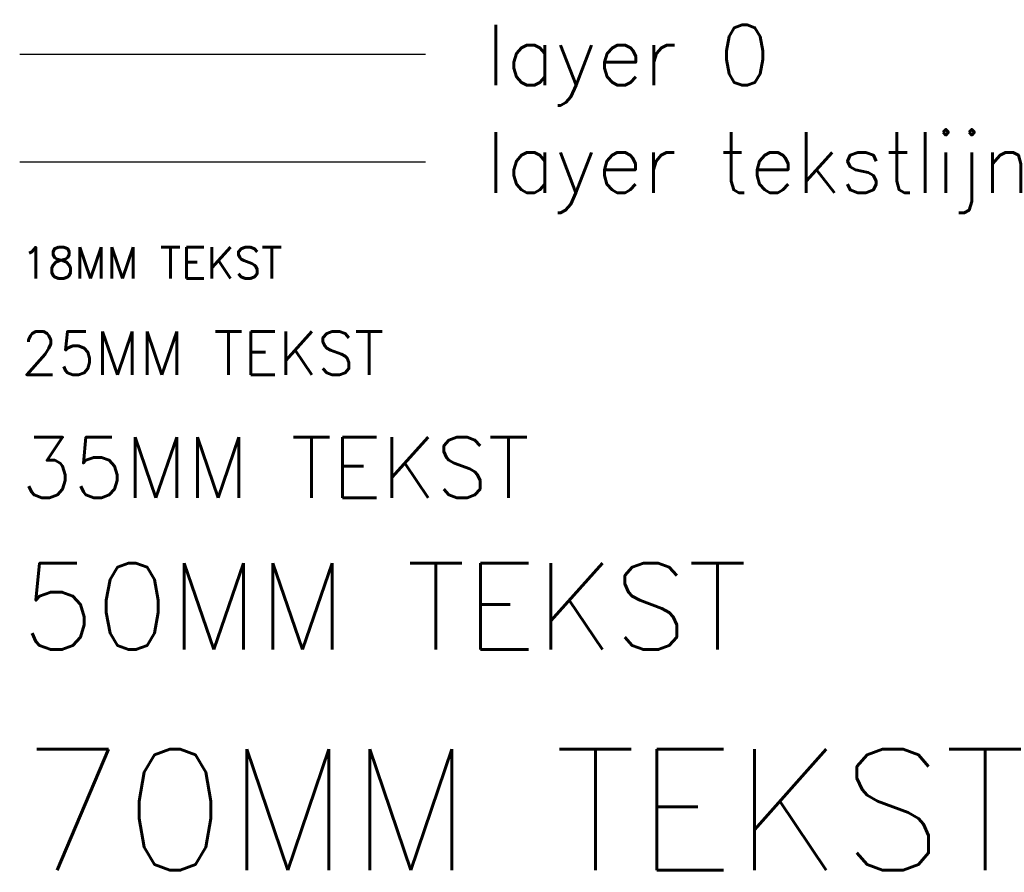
# Model space of a CAD drawing. Extents: x 145187 to 222247, y 87753 to 171871.
# Tile 5 of 37: x 145301 to 146440, y 89110 to 90096. Entities that reach past the tile are written whole.
import ezdxf

# ---------------------------------------------------------------- set-up
doc = ezdxf.new("R2010")
doc.units = 0
doc.header["$LTSCALE"] = 5
doc.header["$MEASUREMENT"] = 0
doc.layers.get('0').update_dxf_attribs({"linetype": 'CONTINUOUS'})
for name, color, linetype in [('A--T01A---_TEKSTLIJN', 1, 'CONTINUOUS'), ('A--T01A-18_TEKST', 1, 'CONTINUOUS'), ('A--T01A-25_TEKST', 2, 'CONTINUOUS'), ('A--T01A-35_TEKST', 3, 'CONTINUOUS'), ('A--T01A-50_TEKST', 4, 'CONTINUOUS'), ('A--T01A-70_TEKST', 5, 'CONTINUOUS')]:
    doc.layers.add(name, color=color, linetype=linetype)
doc.styles.add('HIEMSTRA', font='romans.shx')

msp = doc.modelspace()

# ---------------------------------------------------------------- linework, layer by layer
msp.add_line((145301.2, 90056.4), (145770.8, 90056.4))
at = {"layer": 'A--T01A---_TEKSTLIJN'}
msp.add_line((145301.2, 89932.1), (145770.8, 89932.1), dxfattribs=at)

# ---------------------------------------------------------------- texts
at = {"layer": 'A--T01A-18_TEKST', "style": 'HIEMSTRA'}
msp.add_text('18MM TEKST', height=36, dxfattribs=at).set_placement((145302.8, 89797.1))
at = {"layer": 'A--T01A-25_TEKST', "style": 'HIEMSTRA'}
msp.add_text('25MM TEKST', height=50, dxfattribs=at).set_placement((145302.8, 89685.5))
at = {"layer": 'A--T01A-35_TEKST', "style": 'HIEMSTRA'}
for s, p in [('layer 0', (145839.9, 90020.5)), ('layer tekstlijn', (145839.9, 89896.2)), ('35MM TEKST', (145302.8, 89543.2))]:
    msp.add_text(s, height=70, dxfattribs=at).set_placement(p)
at = {"layer": 'A--T01A-50_TEKST', "style": 'HIEMSTRA'}
msp.add_text('50MM TEKST', height=100, dxfattribs=at).set_placement((145302.8, 89367.4))
at = {"layer": 'A--T01A-70_TEKST', "style": 'HIEMSTRA'}
msp.add_text('70MM TEKST', height=140, dxfattribs=at).set_placement((145302.8, 89112.1))

doc.saveas('drawing.dxf')
